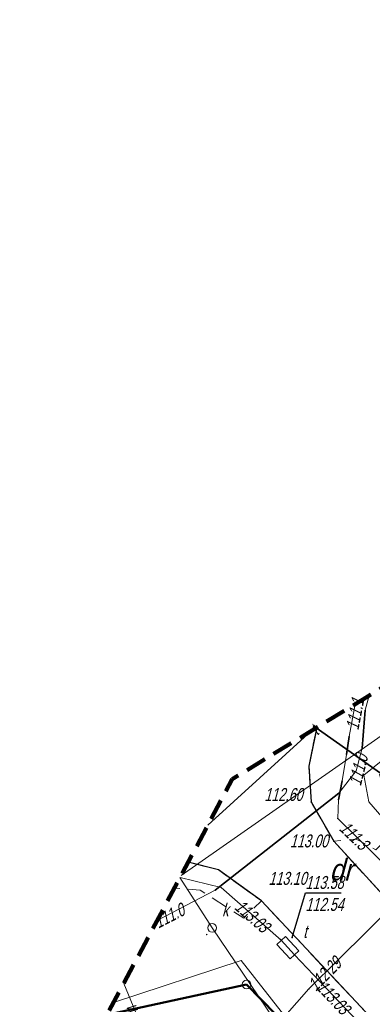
# Model space of a CAD drawing. Extents: x 7463256 to 7464485, y 5957341 to 5958260.
# Tile 155 of 256: x 7463778 to 7463798, y 5957726 to 5957783. Entities that reach past the tile are written whole.
import ezdxf
from ezdxf.enums import TextEntityAlignment as Align

# ---------------------------------------------------------------- set-up
doc = ezdxf.new("R2010")
doc.units = 0
doc.header["$MEASUREMENT"] = 0
for name, pattern in [('1.5_0.5', [2, 1.5, -0.5]), ('218-500', [1, 0.5, -0.5]), ('4', [1.8, 1.2, -0.6]), ('l219_500', [0]), ('mz1.0_0.5', [1.5, 1, -0.5])]:
    doc.linetypes.add(name, pattern=pattern)
doc.layers.get('0').update_dxf_attribs({"color": 2, "linetype": 'CONTINUOUS', "lineweight": 5})
for name, color, linetype in [('202-Punkt graniczny stabilizowany trwale', 7, 'CONTINUOUS'), ('210-Oznaczenie użytku', 7, 'CONTINUOUS'), ('218-Granica użytku', 7, 'CONTINUOUS'), ('219-Linia granicy', 7, 'CONTINUOUS'), ('chodnik (powierzchnia)', 7, 'CONTINUOUS'), ('jezdnia (powierzchnia)', 7, 'CONTINUOUS'), ('krawężnik (linia)', 7, 'CONTINUOUS'), ('Obszar opracowania', 7, 'CONTINUOUS'), ('przewód elektroenergetyczny (linia)', 7, 'CONTINUOUS'), ('przewód gazowy (linia)', 7, 'CONTINUOUS'), ('przewód kanalizacyjny (linia)', 7, 'CONTINUOUS'), ('przewód telekomunikacyjny (linia)', 7, 'CONTINUOUS'), ('przewód telekomunikacyjny (linia)-Atr1', 7, 'CONTINUOUS'), ('przewód wodociągowy (linia)', 7, 'CONTINUOUS'), ('przewód wodociągowy (linia)-Atr1', 7, 'CONTINUOUS'), ('punkt o określonej wysokości (sieć elektroenergetyczna)', 7, 'CONTINUOUS'), ('punkt o określonej wysokości (sieć elektroenergetyczna)-Atr2', 7, 'CONTINUOUS'), ('punkt o określonej wysokości (sieć gazowa)', 7, 'CONTINUOUS'), ('punkt o określonej wysokości (sieć gazowa)-Atr2', 7, 'CONTINUOUS'), ('punkt o określonej wysokości (sieć kanalizacyjna)', 7, 'CONTINUOUS'), ('punkt o określonej wysokości (sieć telekomunikacyjna)', 7, 'CONTINUOUS'), ('punkt o określonej wysokości (sieć telekomunikacyjna)-Atr2', 7, 'CONTINUOUS'), ('punkt o określonej wysokości (sieć telekomunikacyjna)-Atr3', 7, 'CONTINUOUS'), ('punkt wysokościowy sztuczny', 7, 'CONTINUOUS'), ('punkt wysokościowy sztuczny-Atr2', 7, 'CONTINUOUS'), ('rura ochronna - przewód elektroenergetyczny (linia)', 7, 'CONTINUOUS'), ('rura ochronna - przewód gazowy (linia)', 7, 'CONTINUOUS'), ('studzienka - przewód telekomunikacyjny (powierzchnia)', 7, 'CONTINUOUS'), ('studzienka - przewód telekomunikacyjny (powierzchnia)-Atr17', 7, 'CONTINUOUS'), ('studzienka okrągła - przewód kanalizacyjny (punkt)', 7, 'CONTINUOUS'), ('studzienka okrągła - przewód kanalizacyjny (punkt)-Atr17', 7, 'CONTINUOUS')]:
    doc.layers.add(name, color=color, linetype=linetype)
doc.styles.get("Standard").update_dxf_attribs({"font": 'txt', "width": 0.75})

# ---------------------------------------------------------------- blocks, each defined once
blk = doc.blocks.new('PW01')
at = {"linetype": 'Continuous', "lineweight": 13}
h = blk.add_hatch(color=0, dxfattribs=at)
edge = h.paths.add_edge_path()
edge.add_arc((0, 0), 0.045, 0, 360)
blk = doc.blocks.new('US15')
at = {"color": 0, "linetype": 'Continuous', "lineweight": 13}
blk.add_circle((0, 0), 0.25, dxfattribs=at)
blk = doc.blocks.new('PW02')
at = {"linetype": 'Continuous', "lineweight": 13}
h = blk.add_hatch(color=0, dxfattribs=at)
edge = h.paths.add_edge_path()
edge.add_arc((0, 0), 0.045, 0, 360)
blk = doc.blocks.new('202')
at = {"color": 0, "linetype": 'Continuous', "lineweight": 0}
blk.add_circle((0, 0), 0.25, dxfattribs=at)

msp = doc.modelspace()

# ---------------------------------------------------------------- linework, layer by layer
at = {"layer": '218-Granica użytku', "color": 3, "linetype": '218-500', "lineweight": 18, "flags": 128}
for points in [[(7463782.643, 5957725.46), (7463790.74, 5957727.22)], [(7463790.74, 5957727.22), (7463805.1, 5957712.54)]]:
    msp.add_lwpolyline(points, dxfattribs=at)
at = {"layer": '219-Linia granicy', "color": 3, "linetype": 'l219_500', "lineweight": 50, "flags": 128}
for points in [[(7463790.74, 5957727.22), (7463782.643, 5957725.46)], [(7463805.1, 5957712.54), (7463790.74, 5957727.22)]]:
    msp.add_lwpolyline(points, dxfattribs=at)
at = {"layer": 'chodnik (powierzchnia)', "color": 7, "linetype": 'mz1.0_0.5', "lineweight": 18, "flags": 128}
for points in [[(7463801.528, 5957746.216), (7463800.03, 5957743.42), (7463798.43, 5957739.48), (7463798.78, 5957738.05), (7463799.72, 5957736.51), (7463798.24, 5957735.03), (7463797.1, 5957735.65), (7463795.79, 5957735.53)], [(7463795.79, 5957735.53), (7463794.48, 5957737.81), (7463794.34, 5957739.88), (7463794.806, 5957742.117)], [(7463787.35, 5957734.315), (7463789.1, 5957733.86), (7463791.6, 5957732.07), (7463790.57, 5957731.07), (7463788.04, 5957732.7), (7463786.553, 5957732.816)]]:
    msp.add_lwpolyline(points, dxfattribs=at)
at = {"layer": 'jezdnia (powierzchnia)', "color": 7, "linetype": '1.5_0.5', "lineweight": 18, "flags": 128}
msp.add_lwpolyline([(7463794.806, 5957742.117), (7463794.34, 5957739.88), (7463794.48, 5957737.81), (7463795.79, 5957735.53), (7463815.32, 5957714.2), (7463816.78, 5957713.01), (7463818.22, 5957712.22), (7463819.59, 5957711.95), (7463820.3, 5957711.85), (7463824, 5957712.35), (7463821.81, 5957710.38), (7463818.63, 5957707.32), (7463815.17, 5957703.91), (7463813.07, 5957701.71), (7463813.7, 5957705.46), (7463813.55, 5957707.81), (7463812.69, 5957709.58), (7463791.6, 5957732.07), (7463789.1, 5957733.86), (7463787.35, 5957734.315)], dxfattribs=at)
at = {"layer": 'krawężnik (linia)', "color": 7, "linetype": 'Continuous', "lineweight": 25, "flags": 128}
for points in [[(7463794.806, 5957742.117), (7463794.34, 5957739.88), (7463794.48, 5957737.81), (7463795.79, 5957735.53), (7463815.32, 5957714.2), (7463816.78, 5957713.01), (7463818.22, 5957712.22), (7463819.59, 5957711.95), (7463820.3, 5957711.85), (7463824, 5957712.35)], [(7463813.07, 5957701.71), (7463813.7, 5957705.46), (7463813.55, 5957707.81), (7463812.69, 5957709.58), (7463791.6, 5957732.07), (7463789.1, 5957733.86), (7463787.35, 5957734.315)]]:
    msp.add_lwpolyline(points, dxfattribs=at)
at = {"layer": 'Obszar opracowania', "color": 132, "linetype": '4', "lineweight": 200, "flags": 128}
msp.add_lwpolyline([(7463648.63, 5957598.42), (7463381.17, 5957559), (7463352.31, 5957567.45), (7463255.88, 5957568.85), (7463280.41, 5957340.9), (7463468.95, 5957378.08), (7463536.66, 5957509.53), (7463626.95, 5957460.4), (7463653.5, 5957411.27), (7463734.5, 5957471.02), (7463879.22, 5957698.07), (7464314.97, 5957939.96), (7464470.72, 5957945.23), (7464483.34, 5958244.06), (7464262.86, 5958260.06), (7464240.11, 5958013.73), (7463789.91, 5957739.13), (7463712.41, 5957593.35)], close=True, dxfattribs=at)
at = {"layer": 'przewód elektroenergetyczny (linia)', "color": 1, "linetype": 'Continuous', "lineweight": 18, "flags": 128}
for points in [[(7463824.458, 5957760.202), (7463824.7, 5957759.75), (7463825.19, 5957758.51), (7463817.46, 5957753.88), (7463816.73, 5957753.46), (7463815.71, 5957752.92), (7463807.79, 5957747.43), (7463805.61, 5957745.86), (7463797.54, 5957739.36), (7463797.83, 5957737.82), (7463800.85, 5957734.34), (7463801.56, 5957733.5), (7463806.14, 5957728.73), (7463816.57, 5957718.54), (7463817.7, 5957719.11), (7463818.42, 5957719.58), (7463821.09, 5957721.67), (7463823.69, 5957722.78), (7463825.2, 5957723.61), (7463827.94, 5957725.27), (7463851.4, 5957738.7), (7463861.48, 5957745.36), (7463872.26, 5957752.02), (7463887.57, 5957761.53)], [(7463785.552, 5957730.933), (7463788.92, 5957732.69), (7463796.08, 5957738.32), (7463797.1, 5957739.6), (7463797.43, 5957740.92), (7463797.62, 5957743.12), (7463797.854, 5957743.976)], [(7463797.042, 5957743.48), (7463796.68, 5957741.59), (7463796.53, 5957740.55), (7463796.28, 5957739.02), (7463796.06, 5957737.92), (7463796.02, 5957736.85), (7463799.17, 5957733.75), (7463799.65, 5957733.27), (7463800.35, 5957732.57), (7463810.11, 5957722.35), (7463814.06, 5957717.61)], [(7463826.73, 5957705.36), (7463827.19, 5957705.87), (7463820.61, 5957715.34), (7463812.65, 5957724.11), (7463806.48, 5957730.71), (7463802.78, 5957734.8), (7463801.05, 5957736.59), (7463799.49, 5957738.77), (7463794.767, 5957742.092)]]:
    msp.add_lwpolyline(points, dxfattribs=at)
at = {"layer": 'przewód gazowy (linia)', "color": 40, "linetype": 'Continuous', "lineweight": 18, "flags": 128}
for points in [[(7463792.95, 5957725.39), (7463794.35, 5957726.97), (7463799.44, 5957732.01), (7463801.34, 5957733.88), (7463802.95, 5957742.92), (7463803.25, 5957743.27), (7463816.92, 5957751.7), (7463829.79, 5957759.61), (7463831.93, 5957760.9), (7463834.59, 5957762.89), (7463840.64, 5957767.95), (7463843.08, 5957770.19), (7463847.574, 5957774.302)], [(7463783.021, 5957726.172), (7463790.42, 5957728.61), (7463792.95, 5957725.39)]]:
    msp.add_lwpolyline(points, dxfattribs=at)
at = {"layer": 'przewód kanalizacyjny (linia)', "color": 34, "linetype": 'Continuous', "lineweight": 18, "flags": 128}
msp.add_lwpolyline([(7463786.875, 5957733.421), (7463788.74, 5957730.5), (7463800.78, 5957712.71), (7463793.95, 5957695.56), (7463787.13, 5957685.27), (7463781.43, 5957674.56), (7463776.46, 5957666.57), (7463772.8, 5957660.97), (7463764.05, 5957648.9), (7463758.21, 5957641.48)], dxfattribs=at)
at = {"layer": 'przewód telekomunikacyjny (linia)', "color": 30, "linetype": 'Continuous', "lineweight": 18, "flags": 128}
for points in [[(7463788.485, 5957736.449), (7463794.516, 5957741.94)], [(7463786.877, 5957733.424), (7463789.27, 5957732.85), (7463792.75, 5957729.79), (7463793.13, 5957729.36), (7463793.52, 5957728.95), (7463809.31, 5957712.33), (7463809.64, 5957711.87), (7463809.78, 5957711.21), (7463807.88, 5957707.36), (7463802.24, 5957701.73), (7463801.88, 5957701.27), (7463802.23, 5957701.12), (7463807.4, 5957696.02), (7463822.16, 5957684.99)]]:
    msp.add_lwpolyline(points, dxfattribs=at)
at = {"layer": 'przewód wodociągowy (linia)', "color": 5, "linetype": 'Continuous', "lineweight": 18, "flags": 128}
for points in [[(7463847.215, 5957774.083), (7463841.58, 5957769.68), (7463806.93, 5957747.5), (7463786.936, 5957733.536)], [(7463787.77, 5957717.19), (7463783.615, 5957727.289)]]:
    msp.add_lwpolyline(points, dxfattribs=at)
at = {"layer": 'punkt o określonej wysokości (sieć telekomunikacyjna)-Atr2', "color": 7, "flags": 128}
msp.add_lwpolyline([(7463793.38, 5957729.94), (7463794.15, 5957732.53), (7463796.225, 5957732.53)], dxfattribs=at)
at = {"layer": 'rura ochronna - przewód elektroenergetyczny (linia)', "color": 1, "linetype": 'Continuous', "lineweight": 35, "flags": 128}
for points in [[(7463797.43, 5957740.92), (7463797.62, 5957743.12)], [(7463794.767, 5957742.092), (7463799.49, 5957738.77)], [(7463796.68, 5957741.59), (7463796.53, 5957740.55)], [(7463796.28, 5957739.02), (7463796.06, 5957737.92)], [(7463788.92, 5957732.69), (7463796.08, 5957738.32)]]:
    msp.add_lwpolyline(points, dxfattribs=at)
at = {"layer": 'rura ochronna - przewód gazowy (linia)', "color": 40, "linetype": 'Continuous', "lineweight": 35, "flags": 128}
msp.add_lwpolyline([(7463799.44, 5957732.01), (7463794.35, 5957726.97)], dxfattribs=at)
at = {"layer": 'studzienka - przewód telekomunikacyjny (powierzchnia)', "color": 30, "linetype": 'Continuous', "lineweight": 18, "flags": 128}
msp.add_lwpolyline([(7463792.49, 5957729.54), (7463792.99, 5957730.01), (7463793.77, 5957729.18), (7463793.27, 5957728.71)], close=True, dxfattribs=at)

# ---------------------------------------------------------------- block references
at = {"layer": '202-Punkt graniczny stabilizowany trwale', "color": 3, "linetype": 'Continuous', "lineweight": 18}
msp.add_blockref('202', (7463790.74, 5957727.22), dxfattribs=at)
at = {"layer": 'punkt o określonej wysokości (sieć elektroenergetyczna)', "color": 1, "linetype": 'Continuous', "lineweight": 13}
for p in [(7463796.68, 5957741.59), (7463797.43, 5957740.92), (7463796.02, 5957736.85), (7463788.92, 5957732.69)]:
    msp.add_blockref('PW01', p, dxfattribs=at)
at = {"layer": 'punkt o określonej wysokości (sieć gazowa)', "color": 40, "linetype": 'Continuous', "lineweight": 13}
msp.add_blockref('PW01', (7463794.35, 5957726.97), dxfattribs=at)
at = {"layer": 'punkt o określonej wysokości (sieć kanalizacyjna)', "color": 34, "linetype": 'Continuous', "lineweight": 13}
for p in [(7463788.58, 5957730.75), (7463788.43, 5957730.12), (7463788.91, 5957730.25)]:
    msp.add_blockref('PW01', p, dxfattribs=at)
at = {"layer": 'punkt o określonej wysokości (sieć telekomunikacyjna)', "color": 30, "linetype": 'Continuous', "lineweight": 13}
for p in [(7463792.67, 5957729.86), (7463793.38, 5957729.94), (7463794.98, 5957727.41)]:
    msp.add_blockref('PW01', p, dxfattribs=at)
at = {"layer": 'punkt wysokościowy sztuczny', "color": 7, "linetype": 'Continuous', "lineweight": 13}
for p in [(7463794.48, 5957737.81), (7463795.79, 5957735.53), (7463791.6, 5957732.07)]:
    msp.add_blockref('PW02', p, dxfattribs=at)
at = {"layer": 'studzienka okrągła - przewód kanalizacyjny (punkt)', "color": 34, "linetype": 'Continuous', "lineweight": 18}
msp.add_blockref('US15', (7463788.74, 5957730.5), dxfattribs=at)

# ---------------------------------------------------------------- texts
at = {"layer": '210-Oznaczenie użytku', "color": 3, "linetype": 'Continuous', "lineweight": 18, "oblique": 15, "width": 0.9}
msp.add_text('dr', height=1.25, dxfattribs=at).set_placement((7463795.54, 5957733.25))
at = {"layer": 'przewód telekomunikacyjny (linia)-Atr1', "color": 30, "oblique": 15, "width": 0.72}
msp.add_text('t', height=0.75, rotation=42.31, dxfattribs=at).set_placement((7463794.83, 5957741.62))
at = {"layer": 'przewód wodociągowy (linia)-Atr1', "color": 5, "oblique": 15, "width": 0.72}
msp.add_text('wo32', height=0.75, rotation=292.21, dxfattribs=at).set_placement((7463783.74, 5957725.96))
at = {"layer": 'punkt o określonej wysokości (sieć elektroenergetyczna)-Atr2', "color": 1, "oblique": 15, "width": 0.72}
for s, rotation, p in [('111.1', 79.1, (7463797.22, 5957741.93)), ('111.0', 76.12, (7463797.36, 5957738.69)), ('111.3', 316.05, (7463796.06, 5957736.21)), ('111.0', 27.16, (7463785.62, 5957730.46))]:
    msp.add_text(s, height=0.75, rotation=rotation, dxfattribs=at).set_placement(p)
at = {"layer": 'punkt o określonej wysokości (sieć gazowa)-Atr2', "color": 40, "oblique": 15, "width": 0.72}
msp.add_text('112.29', height=0.75, rotation=45.25, dxfattribs=at).set_placement((7463794.75, 5957726.78))
at = {"layer": 'punkt o określonej wysokości (sieć telekomunikacyjna)-Atr2', "color": 30, "oblique": 15, "width": 0.72}
msp.add_text('113.58', height=0.75, dxfattribs=at).set_placement((7463794.15, 5957732.538), align=Align.BOTTOM_LEFT)
for rotation, p in [(318.67, (7463789.99, 5957731.63)), (313.53, (7463794.73, 5957727.02))]:
    msp.add_text('113.03', height=0.75, rotation=rotation, dxfattribs=at).set_placement(p)
at = {"layer": 'punkt o określonej wysokości (sieć telekomunikacyjna)-Atr3', "color": 30, "oblique": 15, "width": 0.72}
msp.add_text('112.54', height=0.75, dxfattribs=at).set_placement((7463794.15, 5957731.263), align=Align.BOTTOM_LEFT)
at = {"layer": 'punkt wysokościowy sztuczny-Atr2', "color": 7, "oblique": 15, "width": 0.72}
for s, p in [('112.60', (7463791.77, 5957737.86)), ('113.00', (7463793.25, 5957735.17)), ('113.10', (7463792.01, 5957733))]:
    msp.add_text(s, height=0.75, dxfattribs=at).set_placement(p)
at = {"layer": 'studzienka - przewód telekomunikacyjny (powierzchnia)-Atr17', "color": 30, "oblique": 15, "width": 0.72}
msp.add_text('t', height=0.75, dxfattribs=at).set_placement((7463794.02, 5957729.92))
at = {"layer": 'studzienka okrągła - przewód kanalizacyjny (punkt)-Atr17', "color": 34, "oblique": 15, "width": 0.72}
msp.add_text('k', height=0.75, dxfattribs=at).set_placement((7463789.32, 5957731.17))

doc.saveas('drawing.dxf')
